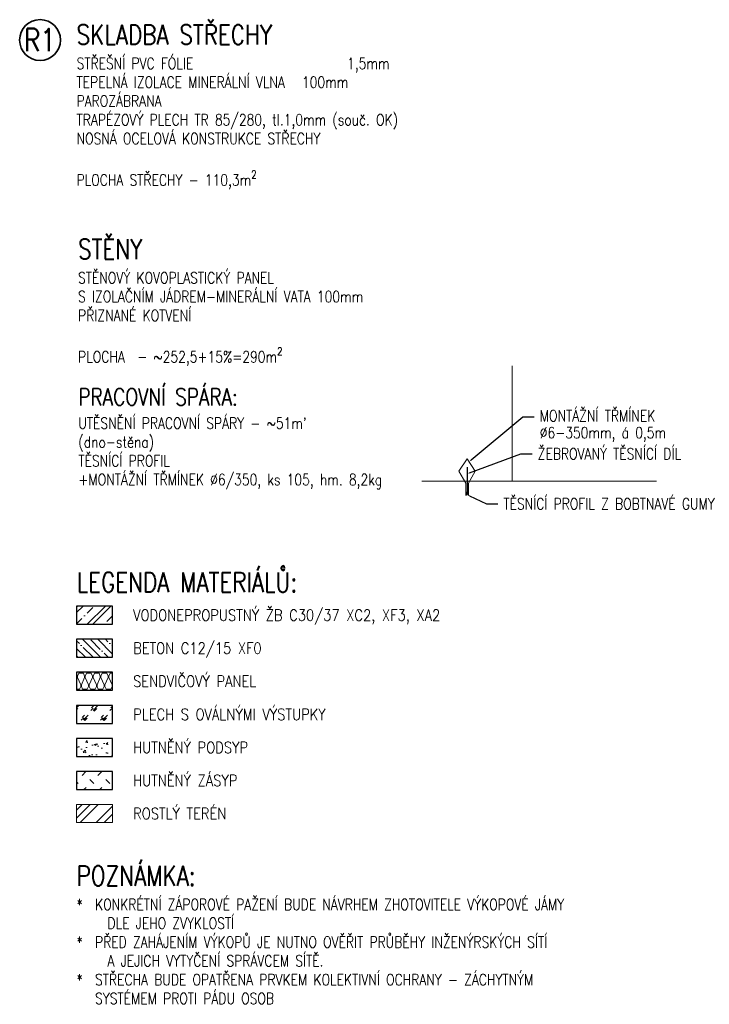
# Model space of a CAD drawing. Header units: millimetres. Extents: x 915 to 59085, y -9222 to 43090.
# Tile 78 of 79: x 34412 to 40531, y -9222 to -491. Entities that reach past the tile are written whole.
import ezdxf
from ezdxf import colors
from ezdxf.entities.mleader import LeaderData, LeaderLine
from ezdxf.enums import TextEntityAlignment as Align
from ezdxf.math import Vec2, Vec3

# ---------------------------------------------------------------- set-up
doc = ezdxf.new("R2010")
doc.units = ezdxf.units.MM
doc.header["$LTSCALE"] = 50
for name, color, linetype, lineweight in [('1LEGENDA_1000', 7, 'Continuous', 15), ('CA_POHHRA18', 8, 'Continuous', 18), ('CA_POHHRA25', 7, 'Continuous', 25), ('CA_SRAFY', 9, 'Continuous', 13), ('CA_TEXT25', 7, 'Continuous', 25), ('CA_TEXT35', 62, 'Continuous', 35)]:
    doc.layers.add(name, color=color, linetype=linetype, lineweight=lineweight)
doc.styles.add('ROMANS', font='romans.shx', dxfattribs={"width": 0.8})

# ---------------------------------------------------------------- blocks, each defined once
blk = doc.blocks.new('bub')
at = {"layer": 'CA_TEXT35'}
blk.add_circle((0, 362), 362, dxfattribs=at)
at = {"layer": 'CA_TEXT35', "style": 'ROMANS', "width": 0.8}
blk.add_attdef('C', text='', height=402, dxfattribs=at).set_placement((-2, 364), align=Align.MIDDLE_CENTER)

msp = doc.modelspace()

# ---------------------------------------------------------------- hatches: boundary and pattern name
at = {"layer": 'CA_POHHRA18'}
h = msp.add_hatch(dxfattribs=at)
h.set_pattern_fill('MISMAS', color=252, scale=30)
h.set_pattern_definition([(45, (-676512.77, -227572.39), (-84.852814, 84.852814), [60, -60]), (45, (-676525.5, -227551.18), (-84.852814, 84.852814), [30, -90]), (45, (-676531.87, -227574.51), (-84.852814, 84.852814), [30, -90]), (45, (-676500.05, -227576.63), (-84.852814, 84.852814), [30, -90]), (45, (-676506.41, -227578.75), (-84.852814, 84.852814), [30, -90])])
h.paths.add_polyline_path([(35236.74, -6571.21), (34916.74, -6571.21), (34916.74, -6731.21), (35236.74, -6731.21)])
at = {"layer": 'CA_SRAFY'}
h = msp.add_hatch(dxfattribs=at)
h.set_pattern_fill('ZELEZOBETON', color=256, scale=35)
h.set_pattern_definition([(45, (-434768.51, -231857.24), (-123.743687, 123.743687), []), (45, (-434719.01, -231857.24), (-123.743687, 123.743687), []), (45, (-434620.02, -231857.24), (-74.24621, 173.24116), [70, -35, 0, -35])])
h.paths.add_polyline_path([(35236.74, -5691.35), (34916.74, -5691.35), (34916.74, -5851.35), (35236.74, -5851.35)])
at = {"layer": 'CA_SRAFY', "transparency": 33554687}
h = msp.add_hatch(dxfattribs=at)
h.set_pattern_fill('ANSI35', color=256, scale=15, angle=90)
h.set_pattern_definition([(135, (258836.98, -156303.11), (-67.35192, -67.35192), []), (135, (258836.98, -156235.76), (-67.35192, -67.35192), [119.0625, -23.8125, 0, -23.8125])])
h.paths.add_polyline_path([(35236.74, -5984.63), (34916.74, -5984.63), (34916.74, -6144.63), (35236.74, -6144.63)])
at = {"layer": 'CA_SRAFY'}
h = msp.add_hatch(dxfattribs=at)
h.set_pattern_fill('FP_72', color=256, scale=0.8, angle=336.422, style=0, pattern_type=2)
h.set_pattern_definition([(246.422, (28898.256, -6285.87), (-9e-06, -159.01516), [27.4568, -14.4848, 72.2656, -14.4848, -44.8072]), (246.422, (28898.256, -6285.87), (-9e-06, -159.01516), [-128.692, 27.4568, -17.3504]), (293.578, (28939.896, -6285.873), (69.3992, 0.0003), [27.4568, -14.4848, 72.2656, -14.4848, -44.8072]), (293.578, (28939.896, -6285.873), (69.3992, 0.0003), [-128.692, 27.4568, -17.3504]), (180, (28939.9, -6285.87), (-6e-13, -159.0144), [41.6392, -27.7592]), (180, (28905.2, -6428.99), (-6e-13, -159.0144), [41.6392, -27.7592]), (270, (28950.88, -6311.04), (69.4, -2e-13), [13.2744, -145.74]), (270, (28916.18, -6390.546), (69.4, -2e-13), [13.2744, -145.74]), (270, (28887.27, -6311.04), (69.4, -2e-13), [13.2744, -145.74]), (270, (28852.57, -6390.545), (69.4, -2e-13), [13.2744, -145.74])])
h.paths.add_polyline_path([(35232.18, -6349.98), (35232.18, -6277.92), (34916.74, -6277.92), (34916.74, -6437.92), (35232.18, -6437.92)])
at = {"layer": 'CA_SRAFY', "lineweight": 13}
h = msp.add_hatch(dxfattribs=at)
h.set_pattern_fill('AR-CONC', color=256, style=0)
h.set_pattern_definition([(50, (-676512.77, -226985.81), (182.18467, -15.939086), [19.05, -209.55]), (355, (-676512.77, -226985.81), (-35.242826, 191.056643), [15.24, -167.64]), (100.451, (-676497.6, -226987.14), (146.9425, 175.116688), [16.19, -178.09]), (46.1842, (-676512.77, -226935.01), (271.07904, -42.04233), [28.575, -314.325]), (96.6356, (-676490.18, -226938.52), (237.40423, 247.42556), [24.285, -267.135]), (351.184, (-676512.77, -226935), (237.40461, 247.42512), [22.86, -251.46]), (21, (-676487.37, -226947.71), (151.61488, -102.26552), [19.05, -209.55]), (326, (-676487.37, -226947.71), (61.80203, 184.187966), [15.24, -167.64]), (71.4514, (-676474.74, -226956.24), (213.41649, 81.922858), [16.19, -178.09]), (37.5, (-676512.774, -226985.81), (3.088603, 84.555039), [0, -165.608, 0, -170.18, 0, -168.275]), (7.5, (-676512.77, -226985.81), (66.819663, 100.180575), [0, -97.028, 0, -161.798, 0, -64.135]), (327.5, (-676569.416, -226985.81), (135.590595, -5.728744), [0, -63.5, 0, -198.12, 0, -262.89]), (317.5, (-676594.82, -226985.81), (148.129181, 25.426491), [0, -82.55, 0, -131.572, 0, -186.69])])
h.paths.add_polyline_path([(35236.74, -6864.5), (34916.74, -6864.5), (34916.74, -7024.5), (35236.74, -7024.5)])
at = {"layer": 'CA_SRAFY'}
h = msp.add_hatch(dxfattribs=at)
h.set_pattern_fill('ZEM_NASYPANA', color=256, scale=50)
h.set_pattern_definition([(45, (1526677.71, 58427.17), (0, 141.421356), [50, -150]), (135, (1526783.78, 58497.88), (-141.421356, 1e-14), [50, -150])])
h.paths.add_polyline_path([(35236.74, -7157.79), (34916.74, -7157.79), (34916.74, -7317.79), (35236.74, -7317.79)])
h = msp.add_hatch(dxfattribs=at)
h.set_pattern_fill('ZEM_PUVODNI', color=256, scale=50)
h.set_pattern_definition([(45, (17092.71, -152604.83), (-141.42136, 141.42136), []), (45, (17163.42, -152604.83), (-141.42136, 141.42136), []), (45, (17234.13, -152604.83), (-141.42136, 141.42136), [])])
h.paths.add_polyline_path([(35236.74, -7611.07), (35236.74, -7451.07), (34916.74, -7451.07), (34916.74, -7611.07)])

# ---------------------------------------------------------------- linework, layer by layer
at = {"layer": 'CA_POHHRA18'}
for p, q in [((38781.68, -3561.66), (38781.68, -4583.27)), ((38781.68, -4583.27), (37981.68, -4583.27)), ((38781.68, -4583.27), (40062.14, -4583.27))]:
    msp.add_line(p, q, dxfattribs=at)
for points in [[(38369.48, -4709.5), (38369.48, -4601.5), (38309.68, -4493.5), (38381.68, -4385.5)], [(38393.88, -4709.5), (38393.88, -4601.5), (38453.68, -4493.5), (38381.68, -4385.5)]]:
    msp.add_lwpolyline(points, dxfattribs=at)
msp.add_lwpolyline([(34916.74, -7611.07), (35236.74, -7611.07), (35236.74, -7451.07), (34916.74, -7451.07)], close=True, dxfattribs=at)
at = {"layer": 'CA_POHHRA25', "ltscale": 0.5}
msp.add_lwpolyline([(38381.68, -4458.27), (38381.68, -4678.27), (38372.68, -4708.27), (38381.68, -4678.27), (38390.68, -4708.27)], dxfattribs=at)
at = {"layer": 'CA_POHHRA25'}
for points in [[(34916.74, -5851.35), (35236.74, -5851.35), (35236.74, -5691.35), (34916.74, -5691.35)], [(34916.74, -6144.63), (35236.74, -6144.63), (35236.74, -5984.63), (34916.74, -5984.63)], [(34916.74, -6731.21), (35236.74, -6731.21), (35236.74, -6571.21), (34916.74, -6571.21)], [(34916.74, -7024.5), (35236.74, -7024.5), (35236.74, -6864.5), (34916.74, -6864.5)], [(34916.74, -7317.79), (35236.74, -7317.79), (35236.74, -7157.79), (34916.74, -7157.79)]]:
    msp.add_lwpolyline(points, close=True, dxfattribs=at)

# ---------------------------------------------------------------- block references
at = {"layer": 'CA_TEXT35', "xscale": 0.5, "yscale": 0.5, "zscale": 0.5}
msp.add_blockref('bub', (34593.1, -852.45), dxfattribs=at).add_auto_attribs({'C': 'R1'})

# ---------------------------------------------------------------- texts
at = {"layer": '1LEGENDA_1000', "lineweight": 20, "style": 'ROMANS', "width": 0.85}
for s, p in [('VODONEPROPUSTNÝ ŽB C30/37 XC2, XF3, XA2', (35418.8, -5771.35)), ('BETON C12/15 XF0 ', (35418.8, -6064.63)), ('SENDVIČOVÝ PANEL ', (35418.8, -6357.92)), ('PLECH S OVÁLNÝMI VÝSTUPKY', (35418.8, -6651.21)), ('HUTNĚNÝ PODSYP', (35418.8, -6944.5)), ('HUTNĚNÝ ZÁSYP', (35418.8, -7237.79)), ('ROSTLÝ TERÉN', (35418.8, -7531.07))]:
    msp.add_text(s, height=100, dxfattribs=at).set_placement(p, align=Align.MIDDLE_LEFT)
at = {"layer": 'CA_TEXT25', "char_height": 100, "attachment_point": 1, "style": 'ROMANS'}
for s, insert in [('\\A1;\\pxsm1;{\\H1.75x;\\C62;SKLADBA STŘECHY\\P}STŘEŠNÍ PVC FÓLIE^I^I^I^I1,5mm\\PTEPELNÁ IZOLACE MINERÁLNÍ VLNA^I100mm\\PPAROZÁBRANA\\PTRAPÉZOVÝ PLECH TR 85/280, tl.1,0mm (souč. OK)\\PNOSNÁ OCELOVÁ KONSTRUKCE STŘECHY\\P\\PPLOCHA STŘECHY - 110,3m{\\H0.7x;\\S2^ ;\\H1.42857x;\\P\\W0.7; }', (34917.01, -536.58)), ('\\A1;\\pxsm1;{\\H1.75x;\\C62;STĚNY\\P\\ps*;}STĚNOVÝ KOVOPLASTICKÝ PANEL\\PS IZOLAČNÍM JÁDREM-MINERÁLNÍ VATA 100mm\\PPŘIZNANÉ KOTVENÍ\\P\\psm1;\\PPLOCHA  - ~252,5+15%=290m{\\H0.7x;\\S2^ ;}', (34930.42, -2438.24))]:
    msp.add_mtext(s, dxfattribs=dict(at, insert=insert))
at = {"layer": 'CA_TEXT25', "insert": (34916.74, -7995.29), "char_height": 100, "width": 5318.0028, "attachment_point": 1, "style": 'ROMANS'}
msp.add_mtext('\\A1;\\pxsm1;{\\H1.75x;\\C62;POZNÁMKA:\\P\\A0;\\H0.57143x;\\C256;*  KONKRÉTNÍ ZÁPOROVÉ PAŽENÍ BUDE NÁVRHEM ZHOTOVITELE VÝKOPOVÉ JÁMY\\P     DLE JEHO ZVYKLOSTÍ\\P*  PŘED ZAHÁJENÍM VÝKOPŮ JE NUTNO OVĚŘIT PRŮBĚHY INŽENÝRSKÝCH SÍTÍ\\P     A JEJICH VYTYČENÍ SPRÁVCEM SÍTĚ.\\P*  STŘECHA BUDE OPATŘENA PRVKEM KOLEKTIVNÍ OCHRANY - ZÁCHYTNÝM \\P   SYSTÉMEM PROTI PÁDU OSOB\\P\\A1;\\H1.25001x;\\W0.7; }', dxfattribs=at)
at = {"layer": 'CA_TEXT35', "insert": (34917.88, -5391.61), "char_height": 175, "width": 1.364242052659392e-12, "attachment_point": 1, "line_spacing_factor": 0.936439, "style": 'ROMANS'}
msp.add_mtext('\\pxt0.8,1.6,2.4,3.2,4,4.8,5.6,6.4,7.2,8,8.8,9.6,10.4,11.2,12,12.8,13.6,14.4,15.2,16,16.8,17.6,18.4,19.2,20,20.8,21.6,22.4,23.2,24,24.8,25.6;LEGENDA MATERIÁLŮ:', dxfattribs=at)

# ---------------------------------------------------------------- next in the draw order: texts
at = {"layer": 'CA_TEXT25', "insert": (34933.18, -3760.83), "char_height": 100, "width": 4.547473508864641e-12, "attachment_point": 1, "style": 'ROMANS', "bg_fill": 2}
msp.add_mtext("\\pxsm1;{\\H1.5x;\\C62;PRACOVNÍ SPÁRA:\\P\\H0.03333x;\\C256;\\P}UTĚSNĚNÍ PRACOVNÍ SPÁRY - ~51m' \\P(dno-stěna)\\PTĚSNÍCÍ PROFIL \\P+MONTÁŽNÍ TŘMÍNEK ∅6/350, ks 105, hm. 8,2kg  ", dxfattribs=at)

# ---------------------------------------------------------------- next in the draw order: leaders
at = {"layer": 'CA_TEXT25'}
ml = msp.add_multileader_mtext('Standard', dxfattribs=at)
ml.set_content('\\A1;MONTÁŽNÍ TŘMÍNEK\\P%%C6-350mm, á 0,5m', color=256, style='ROMANS')
ml.set_leader_properties()
ml.build(insert=Vec2(0, 0))
ml.multileader.update_dxf_attribs({"dogleg_length": 99.01, "arrow_head_size": 25})
ctx = ml.context
ctx.base_point, ctx.char_height, ctx.arrow_head_size, ctx.landing_gap_size, ctx.plane_origin = Vec3(38976.41, -4012.48), 100, 25, 50, Vec3(39320.04, -4502.07)
notes = []
notes.append((ctx, [(0, (1, 1, 0), (38877.39, -4012.48), (1, 0), 99.01, [(0, [(38398.94, -4411.37)], 0, [])])]))
ctx.mtext.insert, ctx.mtext.defined_height, ctx.mtext.line_spacing_factor, ctx.mtext.line_spacing_style, ctx.mtext.flow_direction = Vec3(39026.41, -3952.96), 94.34, 0.9, 2, 5
ctx.mtext.has_bg_fill, ctx.mtext.bg_color, ctx.mtext.bg_scale_factor, ctx.mtext.bg_transparency, ctx.mtext.use_window_bg_color = 1, -1073741824, 1.05, 0, 1
for ctx, leaders in notes:
    for number, flags, end, landing, length, lines in leaders:
        leader = LeaderData()
        leader.index, (leader.has_last_leader_line, leader.has_dogleg_vector, leader.attachment_direction) = number, flags
        leader.last_leader_point, leader.dogleg_vector, leader.dogleg_length = Vec3(end), Vec3(landing), length
        for number, points, colour, breaks in lines:
            line = LeaderLine()
            line.index, line.vertices, line.color, line.breaks = number, Vec3.list(points), colors.encode_raw_color(colour), breaks
            leader.lines.append(line)
        ctx.leaders.append(leader)

# ---------------------------------------------------------------- next in the draw order: linework, layer by layer
at = {"layer": 'CA_POHHRA25'}
msp.add_lwpolyline([(34916.74, -6437.92), (35236.74, -6437.92), (35236.74, -6277.92), (34916.74, -6277.92)], close=True, dxfattribs=at)

# ---------------------------------------------------------------- next in the draw order: leaders
at = {"layer": 'CA_TEXT25'}
ml = msp.add_multileader_mtext('Standard', dxfattribs=at)
ml.set_content('\\A1;ŽEBROVANÝ TĚSNÍCÍ DÍL ', color=256, style='ROMANS')
ml.set_leader_properties()
ml.build(insert=Vec2(0, 0))
ml.multileader.update_dxf_attribs({"dogleg_length": 99.01, "arrow_head_size": 25})
ctx = ml.context
ctx.base_point, ctx.char_height, ctx.arrow_head_size, ctx.landing_gap_size, ctx.plane_origin = Vec3(38958.8, -4340.93), 100, 25, 50, Vec3(39355.38, -4957.35)
notes = []
notes.append((ctx, [(0, (1, 1, 0), (38859.79, -4340.93), (1, 0), 99.01, [(0, [(38381.12, -4516.93)], 0, [])])]))
ctx.mtext.insert, ctx.mtext.defined_height, ctx.mtext.line_spacing_factor, ctx.mtext.line_spacing_style, ctx.mtext.flow_direction = Vec3(39008.8, -4290.93), 94.34, 0.9, 2, 5
ctx.mtext.has_bg_fill, ctx.mtext.bg_color, ctx.mtext.bg_scale_factor, ctx.mtext.bg_transparency, ctx.mtext.use_window_bg_color = 1, -1073741824, 1.05, 0, 1
for ctx, leaders in notes:
    for number, flags, end, landing, length, lines in leaders:
        leader = LeaderData()
        leader.index, (leader.has_last_leader_line, leader.has_dogleg_vector, leader.attachment_direction) = number, flags
        leader.last_leader_point, leader.dogleg_vector, leader.dogleg_length = Vec3(end), Vec3(landing), length
        for number, points, colour, breaks in lines:
            line = LeaderLine()
            line.index, line.vertices, line.color, line.breaks = number, Vec3.list(points), colors.encode_raw_color(colour), breaks
            leader.lines.append(line)
        ctx.leaders.append(leader)

# ---------------------------------------------------------------- next in the draw order: leaders
ml = msp.add_multileader_mtext('Standard', dxfattribs=at)
ml.set_content('\\A1;TĚSNÍCÍ PROFIL Z BOBTNAVÉ GUMY', color=256, style='ROMANS')
ml.set_leader_properties()
ml.build(insert=Vec2(0, 0))
ml.multileader.update_dxf_attribs({"dogleg_length": 99.01, "arrow_head_size": 25})
ctx = ml.context
ctx.base_point, ctx.char_height, ctx.arrow_head_size, ctx.landing_gap_size, ctx.plane_origin = Vec3(38653.66, -4784.06), 100, 25, 50, Vec3(39245.42, -5981.72)
notes = []
notes.append((ctx, [(0, (1, 1, 0), (38554.65, -4784.06), (1, 0), 99.01, [(0, [(38381.68, -4702.57)], 0, [])])]))
ctx.mtext.insert, ctx.mtext.defined_height, ctx.mtext.line_spacing_factor, ctx.mtext.line_spacing_style, ctx.mtext.flow_direction = Vec3(38703.66, -4734.06), 94.34, 0.9, 2, 5
ctx.mtext.has_bg_fill, ctx.mtext.bg_color, ctx.mtext.bg_scale_factor, ctx.mtext.bg_transparency, ctx.mtext.use_window_bg_color = 1, -1073741824, 1.05, 0, 1
for ctx, leaders in notes:
    for number, flags, end, landing, length, lines in leaders:
        leader = LeaderData()
        leader.index, (leader.has_last_leader_line, leader.has_dogleg_vector, leader.attachment_direction) = number, flags
        leader.last_leader_point, leader.dogleg_vector, leader.dogleg_length = Vec3(end), Vec3(landing), length
        for number, points, colour, breaks in lines:
            line = LeaderLine()
            line.index, line.vertices, line.color, line.breaks = number, Vec3.list(points), colors.encode_raw_color(colour), breaks
            leader.lines.append(line)
        ctx.leaders.append(leader)

doc.saveas('drawing.dxf')
